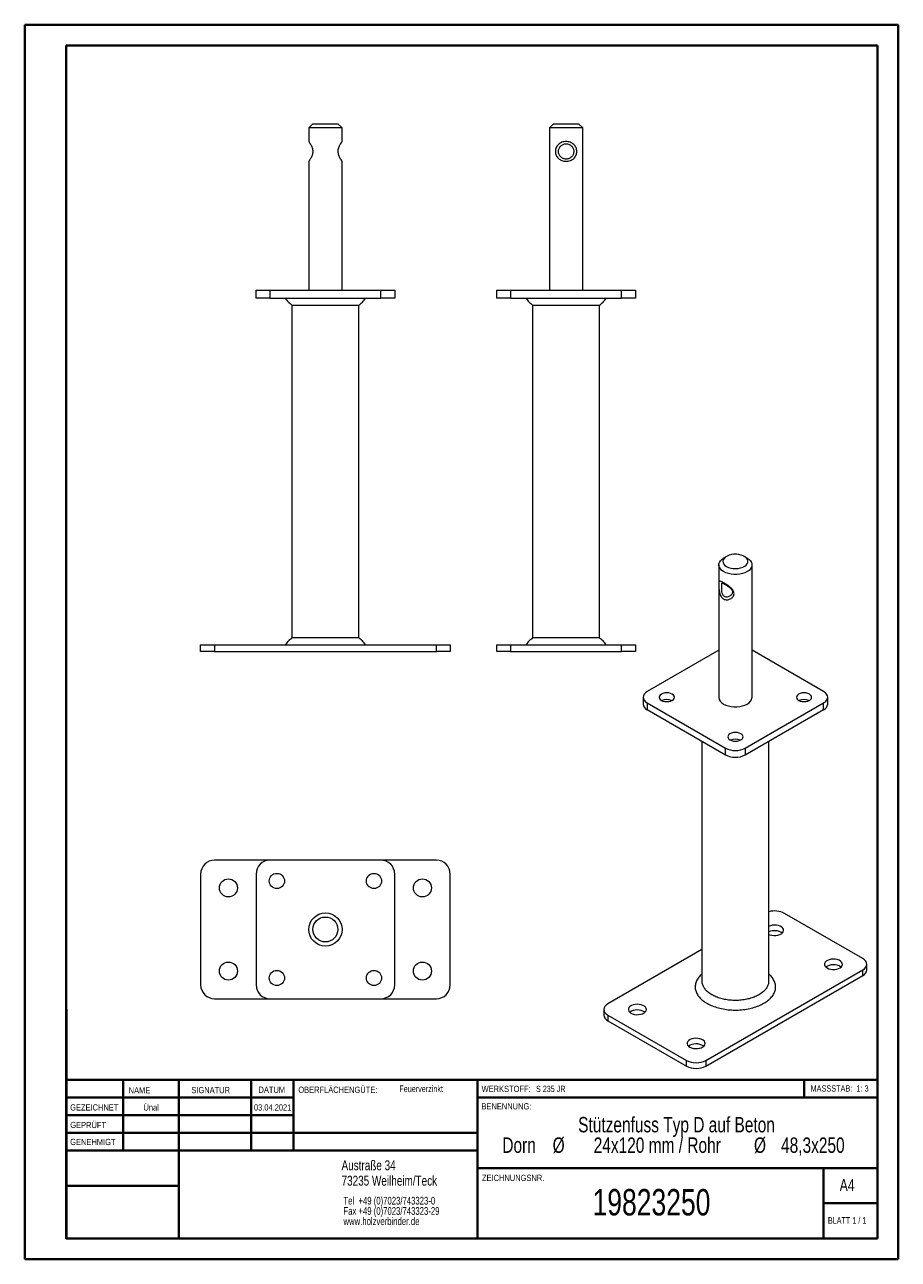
# Model space of a CAD drawing. Header units: millimetres. Extents: x 0 to 210, y 0 to 297.
import ezdxf

# ---------------------------------------------------------------- set-up
doc = ezdxf.new("R2010")
doc.units = ezdxf.units.MM
doc.styles.add('SLDTEXTSTYLE0', font='TXT', dxfattribs={"width": 0.75})
doc.styles.add('SLDTEXTSTYLE1', font='TXT', dxfattribs={"width": 0.681818})
doc.styles.add('SLDTEXTSTYLE2', font='TXT', dxfattribs={"width": 0.7})
doc.styles.add('SLDTEXTSTYLE3', font='TXT', dxfattribs={"width": 0.6875})

# ---------------------------------------------------------------- blocks, each defined once
blk = doc.blocks.new('SW_NOTE_0')
at = {"color": 0, "linetype": 'Continuous', "lineweight": 0, "char_height": 1.8521, "attachment_point": 1, "style": 'SLDTEXTSTYLE0'}
for s, insert in [('Tel  +49 (0)7023/743323-0', (0, 2.39)), ('Fax +49 (0)7023/743323-29', (0, -0.08)), ('www.holzverbinder.de', (0, -2.55))]:
    blk.add_mtext(s, dxfattribs=dict(at, insert=insert))
blk = doc.blocks.new('SW_NOTE_1')
at = {"color": 0, "linetype": 'Continuous', "lineweight": 0, "attachment_point": 2, "style": 'SLDTEXTSTYLE0'}
for s, insert, char_height in [('Stützenfuss Typ D auf Beton', (32.01, 4.77), 3.7042), ('%%c', (3.67, -0.16), 3.704), ('24x120 mm / Rohr', (27.38, -0.16), 3.7042), ('%%c', (52.07, -0.16), 3.704), ('Dorn', (-5.84, -0.16), 3.704), ('48,3x250', (64.78, -0.16), 3.704)]:
    blk.add_mtext(s, dxfattribs=dict(at, insert=insert, char_height=char_height))

msp = doc.modelspace()

# ---------------------------------------------------------------- linework, layer by layer
at = {"color": 7, "linetype": 'Continuous', "lineweight": 40}
for p, q in [((0.08, 0.21), (0.08, 297.21)), ((0.08, 297.21), (210.08, 297.21)), ((210.08, 0.21), (210.08, 297.21)), ((210.08, 292.21), (210.08, 297.21)), ((10.08, 292.21), (205.08, 292.21)), ((10.08, 5.21), (10.08, 292.21)), ((205.08, 5.21), (205.08, 292.21)), ((10.11, 60.37), (10.11, 5.12)), ((205.08, 43.37), (10.11, 43.37)), ((23.71, 43.37), (23.71, 26.37)), ((37.1, 43.37), (37.1, 5.12)), ((54.51, 43.37), (54.51, 26.37)), ((64.71, 26.37), (64.71, 43.37)), ((108.91, 43.37), (108.91, 5.12)), ((187.47, 39.12), (187.47, 43.37)), ((64.71, 39.1), (10.11, 39.1)), ((205.08, 39.12), (108.91, 39.12)), ((64.71, 34.87), (10.11, 34.87)), ((108.91, 30.62), (10.11, 30.62)), ((108.91, 26.37), (10.11, 26.37)), ((108.91, 22.12), (205.08, 22.12)), ((192.08, 5.21), (192.08, 22.21)), ((37.1, 17.87), (10.11, 17.87)), ((10.11, 13.71), (10.08, 13.71)), ((205.08, 13.71), (192.08, 13.71)), ((10.11, 9.46), (10.08, 9.46)), ((10.08, 5.21), (205.08, 5.21)), ((205.08, 5.21), (180.99, 5.21)), ((0.08, 0.21), (210.08, 0.21))]:
    msp.add_line(p, q, dxfattribs=at)
at = {"color": 7, "linetype": 'Continuous', "lineweight": 15}
for p, q in [((69.37, 273.39), (68.37, 272.39)), ((69.37, 273.39), (75.37, 273.39)), ((76.37, 272.39), (75.37, 273.39)), ((127.23, 273.39), (126.23, 272.39)), ((127.23, 273.39), (133.23, 273.39)), ((134.23, 272.39), (133.23, 273.39)), ((68.37, 272.39), (68.37, 269.11)), ((76.37, 272.39), (68.37, 272.39)), ((76.37, 269.11), (76.37, 272.39)), ((126.23, 272.39), (126.23, 233.39)), ((134.23, 272.39), (126.23, 272.39)), ((134.23, 233.39), (134.23, 272.39)), ((68.37, 269.11), (68.68, 268.56)), ((68.37, 264.35), (68.37, 233.39)), ((76.37, 233.39), (76.37, 264.35)), ((55.7, 231.39), (55.7, 233.39)), ((55.7, 233.39), (59.04, 233.39)), ((59.04, 233.39), (59.04, 231.39)), ((59.04, 233.39), (85.7, 233.39)), ((85.7, 231.39), (85.7, 233.39)), ((85.7, 233.39), (89.04, 233.39)), ((89.04, 233.39), (89.04, 231.39)), ((113.56, 231.39), (113.56, 233.39)), ((113.56, 233.39), (116.89, 233.39)), ((116.89, 233.39), (116.89, 231.39)), ((116.89, 233.39), (143.56, 233.39)), ((143.56, 231.39), (143.56, 233.39)), ((143.56, 233.39), (146.89, 233.39)), ((146.89, 233.39), (146.89, 231.39)), ((59.04, 231.39), (55.7, 231.39)), ((59.04, 231.39), (85.7, 231.39)), ((64.32, 229.77), (64.32, 149.69)), ((80.42, 149.69), (80.42, 229.77)), ((89.04, 231.39), (85.7, 231.39)), ((116.89, 231.39), (113.56, 231.39)), ((116.89, 231.39), (143.56, 231.39)), ((122.18, 229.77), (122.18, 149.69)), ((138.28, 149.69), (138.28, 229.77)), ((146.89, 231.39), (143.56, 231.39)), ((168.8, 169.32), (168.09, 168.91)), ((173.75, 168.91), (173.04, 169.32)), ((166.92, 167.27), (166.92, 135.43)), ((174.92, 135.43), (174.92, 167.27)), ((42.37, 146.39), (42.37, 148.06)), ((42.37, 148.06), (45.7, 148.06)), ((45.7, 146.39), (42.37, 146.39)), ((45.7, 148.06), (45.7, 146.39)), ((45.7, 148.06), (99.04, 148.06)), ((45.7, 146.39), (99.04, 146.39)), ((99.04, 146.39), (99.04, 148.06)), ((99.04, 148.06), (102.37, 148.06)), ((102.37, 146.39), (99.04, 146.39)), ((102.37, 148.06), (102.37, 146.39)), ((113.56, 146.39), (113.56, 148.06)), ((113.56, 148.06), (116.89, 148.06)), ((116.89, 146.39), (113.56, 146.39)), ((116.89, 148.06), (116.89, 146.39)), ((116.89, 148.06), (143.56, 148.06)), ((116.89, 146.39), (143.56, 146.39)), ((143.56, 146.39), (143.56, 148.06)), ((143.56, 148.06), (146.89, 148.06)), ((146.89, 146.39), (143.56, 146.39)), ((146.89, 148.06), (146.89, 146.39)), ((166.92, 146.73), (149.71, 136.79)), ((192.13, 136.79), (174.92, 146.73)), ((148.73, 135.43), (148.73, 133.8)), ((149.71, 134.07), (168.56, 123.18)), ((149.71, 134.07), (149.71, 132.44)), ((173.28, 123.18), (192.13, 134.07)), ((192.13, 132.44), (192.13, 134.07)), ((193.11, 133.8), (193.11, 135.43)), ((149.71, 132.44), (168.56, 121.55)), ((173.28, 121.55), (192.13, 132.44)), ((162.87, 124.84), (162.87, 67.08)), ((178.97, 67.08), (178.97, 124.84)), ((168.56, 121.55), (168.56, 123.18)), ((173.28, 123.18), (173.28, 121.55)), ((59.04, 96.23), (45.7, 96.23)), ((85.7, 96.23), (59.04, 96.23)), ((99.04, 96.23), (85.7, 96.23)), ((42.37, 92.89), (42.37, 66.23)), ((55.7, 92.89), (55.7, 66.23)), ((89.04, 66.23), (89.04, 92.89)), ((102.37, 66.23), (102.37, 92.89)), ((201.56, 72.55), (182.71, 83.44)), ((162.87, 74.71), (140.28, 61.67)), ((162.87, 68.83), (162.74, 68.72)), ((163.85, 48.06), (201.56, 69.83)), ((163.85, 46.7), (201.56, 68.47)), ((179.08, 68.72), (178.97, 68.81)), ((201.56, 68.47), (201.56, 69.83)), ((202.54, 69.83), (202.54, 71.19)), ((45.7, 62.89), (59.04, 62.89)), ((59.04, 62.89), (85.7, 62.89)), ((85.7, 62.89), (99.04, 62.89)), ((139.3, 60.31), (139.3, 58.95)), ((140.28, 58.95), (159.14, 48.06)), ((140.28, 58.95), (140.28, 57.59)), ((140.28, 57.59), (159.14, 46.7)), ((159.14, 46.7), (159.14, 48.06)), ((163.85, 48.06), (163.85, 46.7))]:
    msp.add_line(p, q, dxfattribs=at)
at = {"color": 7, "linetype": 'Continuous', "lineweight": 0}
for p, q in [((64.71, 39.12), (10.11, 39.12)), ((23.71, 5.21), (23.71, 5.12)), ((54.51, 5.21), (54.51, 5.12))]:
    msp.add_line(p, q, dxfattribs=at)
at = {"color": 7, "linetype": 'Continuous', "lineweight": 15, "flags": 128}
for points in [[(168.8, 166.87), (169.27, 166.64), (169.81, 166.48), (170.39, 166.39), (171, 166.36), (171.6, 166.4), (172.17, 166.52), (172.7, 166.69), (173.15, 166.93), (173.51, 167.21), (173.76, 167.53), (173.9, 167.87), (173.91, 168.22), (173.8, 168.57), (173.58, 168.89), (173.25, 169.19), (172.82, 169.43), (172.31, 169.63), (171.75, 169.76), (171.15, 169.82), (170.54, 169.81), (169.95, 169.73), (169.4, 169.58), (168.91, 169.38), (168.5, 169.12), (168.19, 168.81), (168, 168.48), (167.92, 168.13), (167.97, 167.79), (168.13, 167.45), (168.42, 167.14), (168.8, 166.87)], [(168.09, 165.64), (167.64, 165.95), (167.3, 166.3), (167.06, 166.68), (166.94, 167.07), (166.94, 167.48), (167.06, 167.87), (167.3, 168.25), (167.64, 168.6), (168.09, 168.91)], [(173.75, 168.91), (174.2, 168.6), (174.55, 168.25), (174.78, 167.87), (174.91, 167.48), (174.91, 167.07), (174.78, 166.68), (174.55, 166.3), (174.2, 165.95), (173.75, 165.64), (173.21, 165.38), (172.61, 165.18), (171.96, 165.04), (171.27, 164.97), (170.57, 164.97), (169.88, 165.04), (169.23, 165.18), (168.63, 165.38), (168.09, 165.64)], [(149.71, 136.79), (149.29, 136.5), (148.98, 136.17), (148.79, 135.8), (148.73, 135.43), (148.79, 135.05), (148.98, 134.69), (149.29, 134.36), (149.71, 134.07)], [(192.13, 134.07), (192.55, 134.36), (192.86, 134.69), (193.05, 135.05), (193.11, 135.43), (193.05, 135.8), (192.86, 136.17), (192.55, 136.5), (192.13, 136.79)], [(153.12, 134.68), (153.5, 134.51), (153.95, 134.41), (154.42, 134.37), (154.9, 134.41), (155.34, 134.51), (155.72, 134.68), (156.01, 134.9), (156.19, 135.16), (156.25, 135.43), (156.19, 135.7), (156.01, 135.96), (155.72, 136.18), (155.34, 136.35), (154.9, 136.45), (154.42, 136.49), (153.95, 136.45), (153.5, 136.35), (153.12, 136.18), (152.83, 135.96), (152.65, 135.7), (152.59, 135.43), (152.65, 135.16), (152.83, 134.9), (153.12, 134.68)], [(168.09, 133.8), (168.63, 133.54), (169.23, 133.34), (169.88, 133.2), (170.57, 133.13), (171.27, 133.13), (171.96, 133.2), (172.61, 133.34), (173.21, 133.54), (173.75, 133.8), (174.2, 134.1), (174.55, 134.45), (174.78, 134.83), (174.91, 135.23), (174.92, 135.43)], [(186.12, 134.68), (186.5, 134.51), (186.94, 134.41), (187.42, 134.37), (187.89, 134.41), (188.34, 134.51), (188.72, 134.68), (189.01, 134.9), (189.19, 135.16), (189.25, 135.43), (189.19, 135.7), (189.01, 135.96), (188.72, 136.18), (188.34, 136.35), (187.89, 136.45), (187.42, 136.49), (186.94, 136.45), (186.5, 136.35), (186.12, 136.18), (185.83, 135.96), (185.65, 135.7), (185.59, 135.43), (185.65, 135.16), (185.83, 134.9), (186.12, 134.68)], [(169.62, 125.16), (170, 124.99), (170.45, 124.88), (170.92, 124.85), (171.39, 124.88), (171.84, 124.99), (172.22, 125.16), (172.51, 125.38), (172.69, 125.63), (172.75, 125.9), (172.69, 126.18), (172.51, 126.43), (172.22, 126.65), (171.84, 126.82), (171.39, 126.93), (170.92, 126.96), (170.45, 126.93), (170, 126.82), (169.62, 126.65), (169.33, 126.43), (169.15, 126.18), (169.09, 125.9), (169.15, 125.63), (169.33, 125.38), (169.62, 125.16)], [(178.97, 78.39), (179.21, 78.29), (179.67, 78.17), (180.16, 78.11), (180.66, 78.12), (181.15, 78.2), (181.59, 78.33), (181.97, 78.53), (182.26, 78.76), (182.44, 79.03), (182.51, 79.32), (182.47, 79.61), (182.31, 79.89), (182.05, 80.13), (181.69, 80.34), (181.26, 80.49), (180.79, 80.58), (180.29, 80.61), (179.79, 80.57), (179.32, 80.46), (178.97, 80.32)], [(192.96, 70.31), (193.35, 70.13), (193.81, 70.01), (194.3, 69.95), (194.8, 69.96), (195.29, 70.03), (195.73, 70.17), (196.11, 70.36), (196.4, 70.6), (196.58, 70.87), (196.66, 71.16), (196.61, 71.45), (196.45, 71.72), (196.19, 71.97), (195.83, 72.17), (195.41, 72.33), (194.93, 72.42), (194.43, 72.44), (193.93, 72.4), (193.46, 72.29), (193.05, 72.13), (192.72, 71.91), (192.48, 71.66), (192.35, 71.37), (192.33, 71.08), (192.43, 70.8), (192.65, 70.54), (192.96, 70.31)], [(201.56, 69.83), (201.98, 70.12), (202.28, 70.46), (202.47, 70.82), (202.54, 71.19), (202.47, 71.57), (202.28, 71.93), (201.98, 72.26), (201.56, 72.55)], [(196.31, 70.51), (196.19, 70.61), (195.83, 70.81), (195.41, 70.97), (194.93, 71.06), (194.43, 71.08), (193.93, 71.04), (193.46, 70.93), (193.05, 70.77), (192.72, 70.55), (192.67, 70.51)], [(140.28, 61.67), (139.86, 61.38), (139.56, 61.04), (139.37, 60.68), (139.3, 60.31), (139.37, 59.93), (139.56, 59.57), (139.86, 59.24), (140.28, 58.95)], [(145.82, 59.42), (146.21, 59.24), (146.67, 59.12), (147.16, 59.06), (147.66, 59.07), (148.15, 59.15), (148.59, 59.28), (148.97, 59.48), (149.26, 59.71), (149.44, 59.98), (149.52, 60.27), (149.47, 60.56), (149.31, 60.84), (149.05, 61.08), (148.69, 61.29), (148.27, 61.44), (147.79, 61.53), (147.29, 61.56), (146.79, 61.52), (146.32, 61.41), (145.91, 61.24), (145.58, 61.03), (145.34, 60.77), (145.21, 60.49), (145.19, 60.2), (145.29, 59.91), (145.51, 59.65), (145.82, 59.42)], [(149.17, 59.63), (149.05, 59.72), (148.69, 59.93), (148.27, 60.08), (147.79, 60.17), (147.29, 60.2), (146.79, 60.16), (146.32, 60.05), (145.91, 59.88), (145.58, 59.66), (145.53, 59.63)], [(159.96, 51.26), (160.35, 51.08), (160.81, 50.96), (161.3, 50.9), (161.81, 50.91), (162.29, 50.98), (162.73, 51.12), (163.11, 51.31), (163.4, 51.55), (163.58, 51.82), (163.66, 52.11), (163.61, 52.4), (163.46, 52.67), (163.19, 52.92), (162.84, 53.13), (162.41, 53.28), (161.93, 53.37), (161.43, 53.39), (160.93, 53.35), (160.46, 53.25), (160.05, 53.08), (159.72, 52.86), (159.48, 52.61), (159.35, 52.33), (159.33, 52.04), (159.44, 51.75), (159.65, 51.49), (159.96, 51.26)], [(163.31, 51.46), (163.19, 51.56), (162.84, 51.76), (162.41, 51.92), (161.93, 52.01), (161.43, 52.03), (160.93, 51.99), (160.46, 51.88), (160.05, 51.72), (159.72, 51.5), (159.67, 51.46)]]:
    msp.add_lwpolyline(points, dxfattribs=at)
at = {"color": 7, "linetype": 'Continuous', "lineweight": 15}
for centre, radius in [((60.7, 91.23), 1.83), ((84.04, 91.23), 1.83), ((49.04, 89.56), 2.17), ((95.7, 89.56), 2.17), ((72.37, 79.56), 4), ((72.37, 79.56), 3), ((49.04, 69.56), 2.17), ((95.7, 69.56), 2.17), ((60.7, 67.89), 1.83), ((84.04, 67.89), 1.83)]:
    msp.add_circle(centre, radius, dxfattribs=at)
for centre, radius, start, end in [((150.4, 133.96), 1.68, 185.6948, 245.6253), ((154.42, 132.02), 2.85, 65.8178, 114.1822), ((168.92, 135.63), 2.01, 185.6534, 245.6668), ((187.42, 132.02), 2.85, 65.8178, 114.1822), ((191.44, 133.96), 1.68, 294.3747, 354.3052), ((170.92, 122.49), 2.85, 65.8178, 114.1822), ((170.92, 127.73), 5.12, 242.6097, 297.3903), ((170.92, 126.1), 5.12, 242.6097, 297.3903), ((45.7, 92.89), 3.33, 90, 180), ((59.04, 92.89), 3.33, 90, 180), ((85.7, 92.89), 3.33, 0, 90), ((99.04, 92.89), 3.33, 0, 90), ((180.33, 78.75), 5.26, 63.0841, 104.9497), ((180.33, 76.1), 3.17, 54.4967, 115.3216), ((200.87, 70), 1.68, 294.3747, 354.3052), ((45.7, 66.23), 3.33, 180, 270), ((59.04, 66.23), 3.33, 180, 270), ((85.7, 66.23), 3.33, 270, 0), ((99.04, 66.23), 3.33, 270, 0), ((140.97, 59.11), 1.68, 185.6948, 245.6253), ((161.49, 52.61), 5.12, 242.6097, 297.3903), ((161.49, 51.25), 5.12, 242.6097, 297.3903)]:
    msp.add_arc(centre, radius, start, end, dxfattribs=at)
for points, knots in [([(68.37, 269.11), (68.38, 269.1), (68.39, 269.08), (68.49, 268.93), (68.64, 268.71), (68.81, 268.42), (68.99, 268.07), (69.16, 267.67), (69.29, 267.22), (69.33, 266.73), (69.29, 266.24), (69.16, 265.79), (69, 265.39), (68.81, 265.04), (68.64, 264.75), (68.49, 264.52), (68.4, 264.39), (68.36, 264.33), (68.37, 264.35), (68.37, 264.35)], [0, 0, 0, 0, 0.064913, 0.12936, 0.19309, 0.256231, 0.318452, 0.379477, 0.439885, 0.499658, 0.559553, 0.620157, 0.6814, 0.743677, 0.806861, 0.870232, 0.934731, 0.999136, 1, 1, 1, 1]), ([(76.37, 264.35), (76.36, 264.36), (76.35, 264.37), (76.25, 264.52), (76.11, 264.74), (75.93, 265.03), (75.75, 265.38), (75.58, 265.78), (75.46, 266.23), (75.41, 266.72), (75.45, 267.2), (75.58, 267.66), (75.74, 268.06), (75.93, 268.41), (76.1, 268.71), (76.25, 268.93), (76.34, 269.07), (76.38, 269.12), (76.37, 269.11), (76.37, 269.11)], [0, 0, 0, 0, 0.0636359, 0.1281132, 0.1919026, 0.2551094, 0.3173555, 0.3784712, 0.438888, 0.4987045, 0.5590311, 0.6192427, 0.6807616, 0.7430665, 0.8060059, 0.8698701, 0.9342176, 0.9991538, 1, 1, 1, 1]), ([(76.06, 268.56), (76.11, 268.65), (76.21, 268.83), (76.32, 269.02), (76.37, 269.11)], [0, 0, 0, 0, 0.499997, 1, 1, 1, 1]), ([(130.23, 269.11), (130.4, 269.1), (130.75, 269.08), (131.24, 268.93), (131.69, 268.71), (132.07, 268.42), (132.38, 268.07), (132.62, 267.67), (132.77, 267.22), (132.83, 266.73), (132.78, 266.24), (132.62, 265.79), (132.38, 265.39), (132.07, 265.04), (131.69, 264.75), (131.25, 264.52), (130.75, 264.38), (130.23, 264.33), (129.71, 264.38), (129.21, 264.52), (128.77, 264.74), (128.39, 265.03), (128.07, 265.39), (127.83, 265.79), (127.68, 266.24), (127.62, 266.73), (127.68, 267.21), (127.83, 267.67), (128.07, 268.07), (128.39, 268.42), (128.77, 268.71), (129.21, 268.93), (129.71, 269.08), (130.05, 269.1), (130.23, 269.11)], [0, 0, 0, 0, 0.032457, 0.06468, 0.096546, 0.128117, 0.159227, 0.18974, 0.219944, 0.249831, 0.279779, 0.31008, 0.340702, 0.371841, 0.403433, 0.435119, 0.467369, 0.499572, 0.532164, 0.564308, 0.596293, 0.627933, 0.659011, 0.689787, 0.720054, 0.749973, 0.779974, 0.810314, 0.840939, 0.872139, 0.903731, 0.935499, 0.967743, 1, 1, 1, 1]), ([(130.23, 268.56), (130.1, 268.55), (129.85, 268.54), (129.38, 268.39), (128.89, 268.05), (128.57, 267.57), (128.42, 267.1), (128.38, 266.73), (128.42, 266.35), (128.57, 265.89), (128.89, 265.41), (129.39, 265.07), (129.86, 264.92), (130.23, 264.88), (130.6, 264.92), (131.07, 265.07), (131.56, 265.41), (131.89, 265.89), (132.03, 266.35), (132.07, 266.73), (132.03, 267.1), (131.89, 267.57), (131.56, 268.05), (131.07, 268.38), (130.6, 268.54), (130.35, 268.55), (130.23, 268.56)], [0, 0, 0, 0, 0.030584, 0.061636, 0.12452, 0.187874, 0.219194, 0.25003, 0.280779, 0.31202, 0.375405, 0.438547, 0.469497, 0.500401, 0.530936, 0.562002, 0.624821, 0.688117, 0.719396, 0.750172, 0.780887, 0.812065, 0.87522, 0.93819, 0.969226, 1, 1, 1, 1]), ([(68.68, 264.89), (68.63, 264.8), (68.53, 264.62), (68.42, 264.44), (68.37, 264.35)], [0, 0, 0, 0, 0.499997, 1, 1, 1, 1]), ([(76.37, 264.35), (76.32, 264.44), (76.21, 264.62), (76.11, 264.8), (76.06, 264.89)], [0, 0, 0, 0, 0.500005, 1, 1, 1, 1]), ([(62.7, 231.39), (62.95, 231.08), (63.44, 230.49), (64.03, 230), (64.32, 229.77)], [0, 0, 0, 0, 0.518465, 1, 1, 1, 1]), ([(64.39, 229.73), (64.4, 229.73), (64.41, 229.73), (64.7, 229.73), (65.21, 229.73), (65.93, 229.73), (66.82, 229.73), (67.88, 229.73), (69.06, 229.73), (70.34, 229.73), (71.67, 229.73), (73.03, 229.73), (74.36, 229.73), (75.65, 229.73), (76.83, 229.73), (77.89, 229.73), (78.79, 229.73), (79.52, 229.73), (80.03, 229.73), (80.33, 229.73), (80.34, 229.73), (80.35, 229.73)], [0, 0, 0, 0, 0.04371, 0.096638, 0.151102, 0.20403, 0.258493, 0.311421, 0.365885, 0.418814, 0.473277, 0.526205, 0.580669, 0.633597, 0.68806, 0.740987, 0.79545, 0.848378, 0.902842, 0.955771, 1, 1, 1, 1]), ([(80.42, 229.77), (80.71, 230), (81.3, 230.49), (81.79, 231.08), (82.04, 231.39)], [0, 0, 0, 0, 0.48154, 1, 1, 1, 1]), ([(120.56, 231.39), (120.81, 231.08), (121.29, 230.49), (121.89, 230), (122.18, 229.77)], [0, 0, 0, 0, 0.5185704, 1, 1, 1, 1]), ([(122.23, 229.73), (122.27, 229.73), (122.33, 229.73), (122.7, 229.74), (123.27, 229.74), (124.04, 229.73), (125, 229.73), (126.09, 229.73), (127.31, 229.73), (128.61, 229.73), (129.96, 229.73), (131.3, 229.73), (132.63, 229.73), (133.88, 229.73), (135.04, 229.73), (136.04, 229.73), (136.9, 229.73), (137.55, 229.73), (138, 229.73), (138.22, 229.73), (138.2, 229.73), (138.2, 229.73)], [0, 0, 0, 0, 0.051433, 0.104238, 0.157754, 0.212824, 0.266328, 0.321385, 0.374902, 0.429971, 0.483495, 0.538571, 0.592096, 0.647173, 0.700697, 0.755774, 0.809299, 0.864377, 0.917902, 0.972979, 1, 1, 1, 1]), ([(138.28, 229.77), (138.56, 230), (139.16, 230.49), (139.64, 231.08), (139.89, 231.39)], [0, 0, 0, 0, 0.481538, 1, 1, 1, 1]), ([(170.59, 160.35), (170.58, 160.21), (170.55, 159.95), (170.27, 159.47), (169.72, 159.02), (169.03, 158.83), (168.48, 158.89), (168.09, 159.05), (167.74, 159.31), (167.37, 159.79), (167.08, 160.54), (166.97, 161.38), (166.94, 162.02), (166.93, 162.46), (166.94, 162.82), (166.97, 163.16), (167.07, 163.36), (167.37, 163.32), (167.73, 163.16), (168.08, 162.97), (168.47, 162.73), (169.03, 162.36), (169.72, 161.84), (170.27, 161.26), (170.55, 160.74), (170.58, 160.48), (170.59, 160.35)], [0, 0, 0, 0, 0.03002, 0.060349, 0.121871, 0.184925, 0.217136, 0.24939, 0.281898, 0.314208, 0.377563, 0.439111, 0.469386, 0.499361, 0.529591, 0.559763, 0.621538, 0.684799, 0.717044, 0.749583, 0.782098, 0.814399, 0.877933, 0.939666, 0.97, 1, 1, 1, 1]), ([(170.23, 160.75), (170.22, 160.85), (170.19, 161.06), (169.97, 161.43), (169.54, 161.84), (169.01, 162.21), (168.59, 162.48), (168.3, 162.65), (168.06, 162.78), (167.82, 162.9), (167.66, 162.93), (167.63, 162.79), (167.63, 162.53), (167.64, 162.25), (167.63, 161.91), (167.63, 161.41), (167.66, 160.77), (167.82, 160.19), (168.07, 159.82), (168.31, 159.63), (168.6, 159.52), (169.01, 159.5), (169.55, 159.69), (169.97, 160.06), (170.19, 160.44), (170.22, 160.65), (170.23, 160.75)], [0, 0, 0, 0, 0.030762, 0.062006, 0.125408, 0.188601, 0.219635, 0.250392, 0.28118, 0.312177, 0.375129, 0.438584, 0.469658, 0.500655, 0.531393, 0.562578, 0.625784, 0.688787, 0.719825, 0.750575, 0.781093, 0.812055, 0.874791, 0.937979, 0.969217, 1, 1, 1, 1]), ([(64.32, 149.68), (64.03, 149.45), (63.44, 148.97), (62.96, 148.37), (62.71, 148.06)], [0, 0, 0, 0, 0.480298, 1, 1, 1, 1]), ([(80.34, 149.73), (80.35, 149.73), (80.36, 149.73), (80.13, 149.73), (79.68, 149.73), (79.01, 149.73), (78.16, 149.73), (77.14, 149.73), (75.99, 149.73), (74.73, 149.73), (73.41, 149.73), (72.05, 149.73), (70.71, 149.73), (69.41, 149.73), (68.2, 149.73), (67.1, 149.73), (66.16, 149.72), (65.39, 149.71), (64.89, 149.72), (64.57, 149.73), (64.48, 149.73), (64.43, 149.73)], [0, 0, 0, 0, 0.029817, 0.084996, 0.141774, 0.196952, 0.25373, 0.308908, 0.365687, 0.420866, 0.477645, 0.532823, 0.589601, 0.64478, 0.701558, 0.756737, 0.813516, 0.868688, 0.92546, 0.962495, 1, 1, 1, 1]), ([(82.04, 148.06), (81.79, 148.37), (81.31, 148.97), (80.71, 149.45), (80.42, 149.68)], [0, 0, 0, 0, 0.518357, 1, 1, 1, 1]), ([(122.18, 149.68), (121.89, 149.45), (121.29, 148.97), (120.81, 148.37), (120.56, 148.06)], [0, 0, 0, 0, 0.481645, 1, 1, 1, 1]), ([(131.22, 149.73), (130.8, 149.73), (129.94, 149.72), (128.63, 149.71), (127.34, 149.71), (126.13, 149.72), (125.02, 149.73), (124.07, 149.73), (123.29, 149.73), (122.7, 149.73), (122.35, 149.73), (122.2, 149.73), (122.24, 149.73), (122.24, 149.73)], [0, 0, 0, 0, 0.094024, 0.190557, 0.288389, 0.38906, 0.486872, 0.58752, 0.685354, 0.786025, 0.883872, 0.984556, 1, 1, 1, 1]), ([(138.21, 149.73), (138.21, 149.73), (138.25, 149.73), (138.08, 149.73), (137.7, 149.73), (137.1, 149.73), (136.3, 149.73), (135.33, 149.72), (134.21, 149.71), (133.12, 149.72), (132.11, 149.73), (131.52, 149.73), (131.22, 149.73)], [0, 0, 0, 0, 0.0242, 0.142794, 0.258046, 0.37664, 0.491892, 0.610489, 0.725726, 0.844307, 0.921662, 1, 1, 1, 1]), ([(139.89, 148.06), (139.64, 148.37), (139.16, 148.97), (138.56, 149.45), (138.28, 149.68)], [0, 0, 0, 0, 0.518366, 1, 1, 1, 1]), ([(162.75, 68.72), (162.73, 68.71), (162.39, 68.45), (161.93, 67.85), (161.43, 66.95), (161.22, 66.01), (161.28, 65.08), (161.61, 64.15), (162.21, 63.27), (163.06, 62.45), (164.13, 61.74), (165.4, 61.14), (166.8, 60.67), (168.35, 60.34), (169.96, 60.17), (171.6, 60.16), (173.2, 60.3), (174.76, 60.6), (176.21, 61.05), (177.51, 61.63), (178.61, 62.32), (179.5, 63.12), (180.14, 63.98), (180.52, 64.9), (180.63, 65.84), (180.47, 66.79), (180, 67.68), (179.52, 68.34), (179.13, 68.66), (179.05, 68.73)], [0, 0, 0, 0, 0.0021702, 0.0413765, 0.0817543, 0.1204682, 0.1602846, 0.1993692, 0.2395859, 0.2786817, 0.318944, 0.3576431, 0.3974302, 0.4366464, 0.4770363, 0.5157319, 0.555522, 0.5946839, 0.6349917, 0.6739339, 0.7140135, 0.7528775, 0.7928577, 0.8317333, 0.8717201, 0.9108178, 0.9511269, 0.989369, 1, 1, 1, 1]), ([(178.89, 67.11), (178.9, 66.98), (178.91, 66.58), (178.69, 65.94), (178.25, 65.21), (177.58, 64.52), (176.74, 63.91), (175.72, 63.39), (174.58, 62.98), (173.32, 62.68), (172, 62.51), (170.64, 62.47), (169.3, 62.57), (168, 62.79), (166.79, 63.13), (165.69, 63.59), (164.74, 64.15), (163.96, 64.79), (163.38, 65.49), (163.04, 66.25), (162.89, 66.78), (162.92, 67.05), (162.92, 67.06)], [0, 0, 0, 0, 0.028119, 0.081223, 0.135867, 0.188978, 0.243629, 0.296741, 0.351392, 0.404504, 0.459155, 0.512267, 0.56692, 0.620031, 0.674683, 0.727795, 0.782446, 0.835558, 0.890209, 0.94332, 0.997972, 1, 1, 1, 1])]:
    msp.add_open_spline(points, degree=3, knots=knots, dxfattribs=at)

# ---------------------------------------------------------------- block references
at = {"color": 7, "linetype": 'Continuous', "lineweight": 0}
for name, p in [('SW_NOTE_1', (124.76, 29.69)), ('SW_NOTE_0', (76.7, 12.85))]:
    msp.add_blockref(name, p, dxfattribs=at)

# ---------------------------------------------------------------- texts
for s, insert, char_height, attachment_point, style in [('NAME', (25.07, 41.62), 1.5, 1, 'SLDTEXTSTYLE0'), ('SIGNATUR', (40.14, 41.68), 1.5, 1, 'SLDTEXTSTYLE0'), ('DATUM', (56.28, 41.74), 1.5, 1, 'SLDTEXTSTYLE0'), ('OBERFLÄCHENGÜTE:', (65.86, 41.74), 1.5, 1, 'SLDTEXTSTYLE0'), ('Feuerverzinkt', (90.14, 42.03), 1.5875, 1, 'SLDTEXTSTYLE0'), ('WERKSTOFF:', (109.91, 41.96), 1.5, 1, 'SLDTEXTSTYLE0'), ('S 235 JR', (122.99, 41.96), 1.5, 1, 'SLDTEXTSTYLE3'), ('MASSSTAB:  1: 3', (188.99, 42.07), 1.5, 1, 'SLDTEXTSTYLE2'), ('GEZEICHNET', (11, 37.51), 1.5, 1, 'SLDTEXTSTYLE0'), ('Ünal', (30.47, 37.5), 1.499, 2, 'SLDTEXTSTYLE0'), ('03.04.2021', (59.68, 37.5), 1.499, 2, 'SLDTEXTSTYLE0'), ('BENENNUNG:', (109.88, 37.77), 1.5, 1, 'SLDTEXTSTYLE0'), ('GEPRÜFT', (11.03, 33.28), 1.5, 1, 'SLDTEXTSTYLE0'), ('GENEHMIGT', (11.02, 29.19), 1.5, 1, 'SLDTEXTSTYLE0'), ('Austraße 34', (76.25, 24.02), 2.3813, 1, 'SLDTEXTSTYLE0'), ('73235 Weilheim/Teck', (76.25, 20.32), 2.3813, 1, 'SLDTEXTSTYLE0'), ('ZEICHNUNGSNR.', (110, 20.55), 1.5, 1, 'SLDTEXTSTYLE0'), ('A4', (196, 19.52), 2.91, 1, 'SLDTEXTSTYLE0'), ('19823250', (150.75, 17.12), 6.35, 2, 'SLDTEXTSTYLE0'), ('BLATT 1 / 1', (193.16, 10.36), 1.5875, 1, 'SLDTEXTSTYLE1')]:
    msp.add_mtext(s, dxfattribs=dict(at, insert=insert, char_height=char_height, attachment_point=attachment_point, style=style))

doc.saveas('drawing.dxf')
